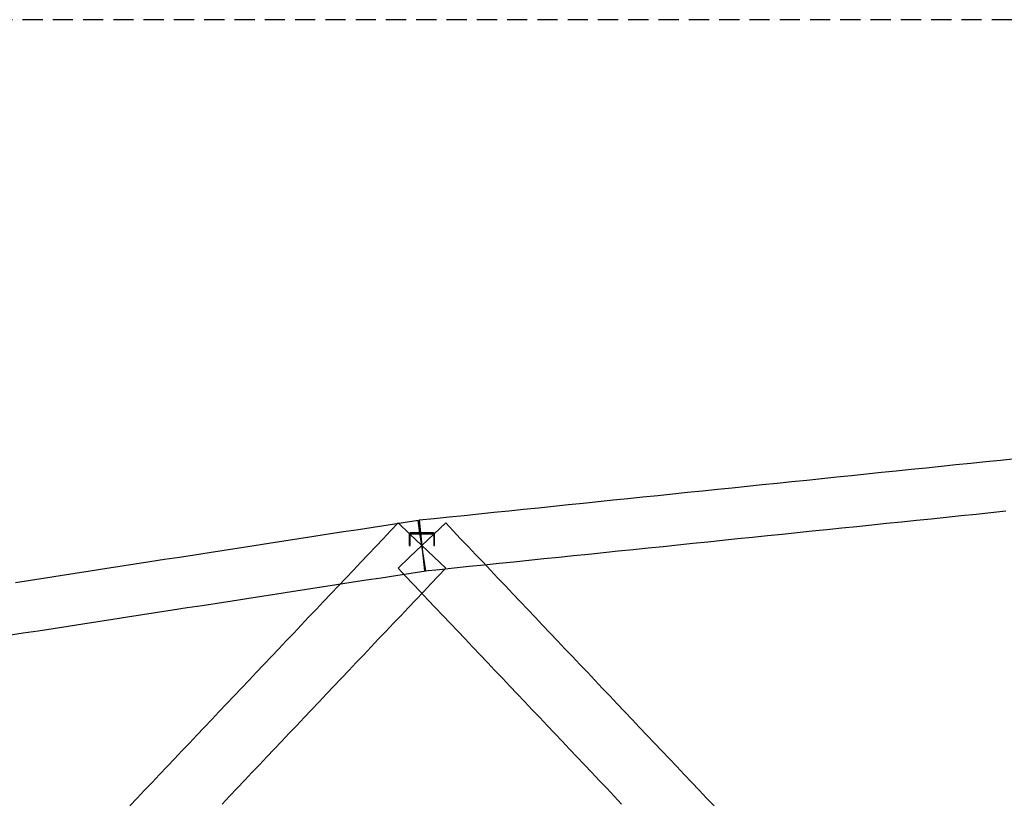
# Model space of a CAD drawing. Header units: millimetres. Extents: x -34919 to 306996, y -293018 to -145733.
# Tile 51 of 256: x -4241 to 404, y -179630 to -175934. Entities that reach past the tile are written whole.
import ezdxf

# ---------------------------------------------------------------- set-up
doc = ezdxf.new("R2010")
doc.units = ezdxf.units.MM
doc.header["$LTSCALE"] = 3
doc.linetypes.add('HIDDEN', pattern=[9.525, 6.35, -3.175])
doc.layers.add('ARF2000E0_BEARING_ROOF_KANTAVAT_KATTO', color=7, linetype='Continuous')
doc.layers.add('poziome 1', color=7, linetype='Continuous')

msp = doc.modelspace()

# ---------------------------------------------------------------- linework, layer by layer
at = {"layer": 'ARF2000E0_BEARING_ROOF_KANTAVAT_KATTO'}
for points in [[(456.822, -178005.194), (386.51, -178012.441), (316.197, -178019.688), (245.885, -178026.934), (175.572, -178034.181), (105.26, -178041.428), (34.947, -178048.675), (-35.365, -178055.922), (-105.678, -178063.169), (-175.99, -178070.416), (-246.303, -178077.663), (-316.615, -178084.909), (-386.928, -178092.156), (-457.24, -178099.403), (-527.553, -178106.65), (-597.865, -178113.897), (-668.178, -178121.144), (-738.49, -178128.391), (-808.803, -178135.638), (-879.115, -178142.884), (-949.428, -178150.131), (-1019.74, -178157.378), (-1090.053, -178164.625), (-1160.365, -178171.872), (-1230.678, -178179.119), (-1300.99, -178186.366), (-1371.303, -178193.613), (-1441.615, -178200.859), (-1511.928, -178208.106), (-1582.24, -178215.353), (-1652.553, -178222.6), (-1722.865, -178229.847), (-1793.178, -178237.094), (-1863.49, -178244.341), (-1933.803, -178251.588), (-2004.115, -178258.834), (-2074.428, -178266.081), (-2144.74, -178273.328), (-2215.053, -178280.575), (-2285.365, -178287.822), (-2355.678, -178295.069), (-2349.526, -178354.753), (-2343.375, -178414.436), (-2337.224, -178474.12), (-2331.072, -178533.804), (-2260.76, -178526.557), (-2190.447, -178519.31), (-2120.135, -178512.064), (-2049.822, -178504.817), (-1979.51, -178497.57), (-1909.197, -178490.323), (-1838.885, -178483.076), (-1768.572, -178475.829), (-1698.26, -178468.582), (-1627.947, -178461.335), (-1557.635, -178454.089), (-1487.322, -178446.842), (-1417.01, -178439.595), (-1346.697, -178432.348), (-1276.385, -178425.101), (-1206.072, -178417.854), (-1135.76, -178410.607), (-1065.447, -178403.36), (-995.135, -178396.114), (-924.822, -178388.867), (-854.51, -178381.62), (-784.197, -178374.373), (-713.885, -178367.126), (-643.572, -178359.879), (-573.26, -178352.632), (-502.947, -178345.385), (-432.635, -178338.139), (-362.322, -178330.892), (-292.01, -178323.645), (-221.697, -178316.398), (-151.385, -178309.151), (-81.072, -178301.904), (-10.76, -178294.657), (59.553, -178287.41), (129.865, -178280.164), (200.178, -178272.917), (270.49, -178265.67), (340.803, -178258.423), (411.115, -178251.176)], [(-2325.046, -178533.028), (-2334.21, -178473.732), (-2343.375, -178414.436), (-2352.539, -178355.14), (-2361.704, -178295.845), (-2432.016, -178306.712), (-2502.329, -178317.579), (-2572.641, -178328.446), (-2642.954, -178339.313), (-2713.266, -178350.18), (-2783.579, -178361.048), (-2853.891, -178371.915), (-2924.204, -178382.782), (-2994.516, -178393.649), (-3064.829, -178404.516), (-3135.141, -178415.384), (-3205.454, -178426.251), (-3275.766, -178437.118), (-3346.079, -178447.985), (-3416.391, -178458.852), (-3486.704, -178469.72), (-3557.016, -178480.587), (-3627.329, -178491.454), (-3697.641, -178502.321), (-3767.954, -178513.188), (-3838.266, -178524.055), (-3908.579, -178534.923), (-3978.891, -178545.79), (-4049.204, -178556.657), (-4119.516, -178567.524), (-4189.829, -178578.391), (-4260.141, -178589.259)], [(-2230.924, -178521.113), (-2287.15, -178467.775), (-2343.375, -178414.436), (-2399.6, -178361.098), (-2455.826, -178307.76), (-2490.982, -178344.82), (-2526.138, -178381.879), (-2561.295, -178418.938), (-2596.451, -178455.998), (-2631.607, -178493.057), (-2666.763, -178530.117), (-2701.92, -178567.176), (-2737.076, -178604.235), (-2772.232, -178641.295), (-2807.388, -178678.354), (-2842.545, -178715.413), (-2877.701, -178752.473), (-2912.857, -178789.532), (-2948.013, -178826.592), (-2983.17, -178863.651), (-3018.326, -178900.71), (-3053.482, -178937.77), (-3088.638, -178974.829), (-3123.795, -179011.888), (-3158.951, -179048.948), (-3194.107, -179086.007), (-3229.263, -179123.067), (-3264.42, -179160.126), (-3299.576, -179197.185), (-3334.732, -179234.245), (-3369.888, -179271.304), (-3405.045, -179308.363), (-3440.201, -179345.423), (-3475.357, -179382.482), (-3510.513, -179419.542), (-3545.67, -179456.601), (-3580.826, -179493.66), (-3615.982, -179530.72), (-3651.138, -179567.779), (-3686.295, -179604.838), (-3721.451, -179641.898)], [(-965.299, -179641.898), (-1000.455, -179604.838), (-1035.612, -179567.779), (-1070.768, -179530.72), (-1105.924, -179493.66), (-1141.08, -179456.601), (-1176.237, -179419.542), (-1211.393, -179382.482), (-1246.549, -179345.423), (-1281.705, -179308.363), (-1316.862, -179271.304), (-1352.018, -179234.245), (-1387.174, -179197.185), (-1422.33, -179160.126), (-1457.487, -179123.067), (-1492.643, -179086.007), (-1527.799, -179048.948), (-1562.955, -179011.888), (-1598.112, -178974.829), (-1633.268, -178937.77), (-1668.424, -178900.71), (-1703.58, -178863.651), (-1738.737, -178826.592), (-1773.893, -178789.532), (-1809.049, -178752.473), (-1844.205, -178715.413), (-1879.362, -178678.354), (-1914.518, -178641.295), (-1949.674, -178604.235), (-1984.83, -178567.176), (-2019.987, -178530.117), (-2055.143, -178493.057), (-2090.299, -178455.998), (-2125.455, -178418.938), (-2160.612, -178381.879), (-2195.768, -178344.82), (-2230.924, -178307.76), (-2287.15, -178361.098), (-2343.375, -178414.436), (-2399.6, -178467.775), (-2455.826, -178521.113), (-2420.67, -178558.172), (-2385.513, -178595.231), (-2350.357, -178632.291), (-2315.201, -178669.35), (-2280.045, -178706.409), (-2244.888, -178743.469), (-2209.732, -178780.528), (-2174.576, -178817.588), (-2139.42, -178854.647), (-2104.263, -178891.706), (-2069.107, -178928.766), (-2033.951, -178965.825), (-1998.795, -179002.884), (-1963.638, -179039.944), (-1928.482, -179077.003), (-1893.326, -179114.063), (-1858.17, -179151.122), (-1823.013, -179188.181), (-1787.857, -179225.241), (-1752.701, -179262.3), (-1717.545, -179299.359), (-1682.388, -179336.419), (-1647.232, -179373.478), (-1612.076, -179410.538), (-1576.92, -179447.597), (-1541.763, -179484.656), (-1506.607, -179521.716), (-1471.451, -179558.775), (-1436.295, -179595.834), (-1401.138, -179632.894)], [(-2403.375, -178362.275), (-2403.375, -178414.436), (-2399.375, -178414.436), (-2399.375, -178362.275), (-2399.374, -178362.176), (-2399.37, -178362.078), (-2399.364, -178361.979), (-2399.356, -178361.881), (-2399.345, -178361.784), (-2399.332, -178361.686), (-2399.316, -178361.589), (-2399.298, -178361.493), (-2399.278, -178361.397), (-2399.255, -178361.301), (-2399.23, -178361.206), (-2399.203, -178361.112), (-2399.174, -178361.018), (-2399.142, -178360.925), (-2399.108, -178360.832), (-2399.071, -178360.741), (-2399.032, -178360.65), (-2398.992, -178360.561), (-2398.949, -178360.472), (-2398.903, -178360.385), (-2398.856, -178360.299), (-2398.807, -178360.214), (-2398.756, -178360.13), (-2398.702, -178360.048), (-2398.647, -178359.966), (-2398.589, -178359.887), (-2398.53, -178359.808), (-2398.469, -178359.732), (-2398.406, -178359.656), (-2398.341, -178359.582), (-2398.274, -178359.51), (-2398.205, -178359.439), (-2398.135, -178359.37), (-2398.063, -178359.303), (-2397.989, -178359.238), (-2397.914, -178359.174), (-2397.838, -178359.113), (-2397.759, -178359.053), (-2397.68, -178358.996), (-2397.599, -178358.94), (-2397.517, -178358.886), (-2397.433, -178358.834), (-2397.349, -178358.785), (-2397.263, -178358.737), (-2397.176, -178358.692), (-2397.087, -178358.648), (-2396.998, -178358.607), (-2396.907, -178358.568), (-2396.816, -178358.532), (-2396.723, -178358.497), (-2396.631, -178358.465), (-2396.537, -178358.435), (-2396.443, -178358.408), (-2396.348, -178358.383), (-2396.252, -178358.36), (-2396.156, -178358.34), (-2396.06, -178358.322), (-2395.963, -178358.306), (-2395.866, -178358.293), (-2395.768, -178358.282), (-2395.67, -178358.273), (-2395.572, -178358.267), (-2395.473, -178358.263), (-2395.375, -178358.262), (-2343.375, -178358.262), (-2291.375, -178358.262), (-2291.276, -178358.263), (-2291.178, -178358.267), (-2291.08, -178358.273), (-2290.982, -178358.282), (-2290.884, -178358.293), (-2290.787, -178358.306), (-2290.69, -178358.322), (-2290.593, -178358.34), (-2290.497, -178358.36), (-2290.402, -178358.383), (-2290.307, -178358.408), (-2290.212, -178358.436), (-2290.118, -178358.465), (-2290.025, -178358.498), (-2289.933, -178358.532), (-2289.842, -178358.569), (-2289.751, -178358.608), (-2289.662, -178358.649), (-2289.573, -178358.692), (-2289.486, -178358.738), (-2289.4, -178358.785), (-2289.315, -178358.835), (-2289.232, -178358.887), (-2289.15, -178358.94), (-2289.069, -178358.996), (-2288.99, -178359.054), (-2288.912, -178359.113), (-2288.835, -178359.175), (-2288.76, -178359.239), (-2288.686, -178359.304), (-2288.614, -178359.371), (-2288.544, -178359.44), (-2288.475, -178359.511), (-2288.408, -178359.583), (-2288.343, -178359.657), (-2288.28, -178359.732), (-2288.219, -178359.809), (-2288.16, -178359.888), (-2288.103, -178359.967), (-2288.047, -178360.048), (-2287.994, -178360.131), (-2287.943, -178360.214), (-2287.893, -178360.299), (-2287.846, -178360.385), (-2287.801, -178360.473), (-2287.758, -178360.561), (-2287.717, -178360.651), (-2287.678, -178360.742), (-2287.642, -178360.833), (-2287.608, -178360.925), (-2287.576, -178361.018), (-2287.546, -178361.112), (-2287.519, -178361.207), (-2287.494, -178361.302), (-2287.472, -178361.397), (-2287.452, -178361.493), (-2287.434, -178361.59), (-2287.418, -178361.687), (-2287.405, -178361.784), (-2287.394, -178361.882), (-2287.386, -178361.98), (-2287.38, -178362.078), (-2287.376, -178362.176), (-2287.375, -178362.275), (-2287.375, -178414.436), (-2283.375, -178414.436), (-2283.375, -178362.275), (-2283.377, -178362.078), (-2283.385, -178361.881), (-2283.397, -178361.685), (-2283.413, -178361.489), (-2283.435, -178361.293), (-2283.461, -178361.098), (-2283.493, -178360.904), (-2283.528, -178360.71), (-2283.569, -178360.518), (-2283.614, -178360.327), (-2283.664, -178360.137), (-2283.718, -178359.948), (-2283.778, -178359.761), (-2283.841, -178359.575), (-2283.909, -178359.391), (-2283.982, -178359.209), (-2284.059, -178359.028), (-2284.141, -178358.849), (-2284.227, -178358.672), (-2284.317, -178358.497), (-2284.411, -178358.325), (-2284.51, -178358.155), (-2284.613, -178357.987), (-2284.72, -178357.822), (-2284.83, -178357.659), (-2284.945, -178357.5), (-2285.064, -178357.343), (-2285.186, -178357.189), (-2285.313, -178357.039), (-2285.442, -178356.891), (-2285.576, -178356.747), (-2285.713, -178356.605), (-2285.854, -178356.468), (-2285.998, -178356.333), (-2286.145, -178356.202), (-2286.295, -178356.075), (-2286.448, -178355.952), (-2286.605, -178355.832), (-2286.764, -178355.717), (-2286.926, -178355.605), (-2287.091, -178355.497), (-2287.258, -178355.394), (-2287.428, -178355.295), (-2287.6, -178355.2), (-2287.774, -178355.109), (-2287.951, -178355.022), (-2288.129, -178354.94), (-2288.31, -178354.862), (-2288.492, -178354.789), (-2288.676, -178354.72), (-2288.862, -178354.656), (-2289.049, -178354.596), (-2289.238, -178354.541), (-2289.428, -178354.491), (-2289.619, -178354.445), (-2289.812, -178354.405), (-2290.005, -178354.368), (-2290.199, -178354.337), (-2290.394, -178354.31), (-2290.59, -178354.289), (-2290.785, -178354.272), (-2290.982, -178354.26), (-2291.178, -178354.252), (-2291.375, -178354.25), (-2343.375, -178354.25), (-2395.375, -178354.25), (-2395.572, -178354.252), (-2395.768, -178354.26), (-2395.964, -178354.272), (-2396.16, -178354.289), (-2396.355, -178354.31), (-2396.55, -178354.337), (-2396.744, -178354.368), (-2396.938, -178354.404), (-2397.13, -178354.445), (-2397.321, -178354.491), (-2397.511, -178354.541), (-2397.7, -178354.596), (-2397.887, -178354.656), (-2398.073, -178354.72), (-2398.257, -178354.789), (-2398.44, -178354.862), (-2398.621, -178354.94), (-2398.799, -178355.022), (-2398.976, -178355.109), (-2399.15, -178355.2), (-2399.322, -178355.295), (-2399.492, -178355.394), (-2399.659, -178355.497), (-2399.824, -178355.605), (-2399.986, -178355.717), (-2400.145, -178355.832), (-2400.301, -178355.952), (-2400.454, -178356.075), (-2400.604, -178356.202), (-2400.751, -178356.332), (-2400.895, -178356.466), (-2401.036, -178356.604), (-2401.173, -178356.745), (-2401.307, -178356.89), (-2401.437, -178357.038), (-2401.563, -178357.189), (-2401.686, -178357.343), (-2401.804, -178357.499), (-2401.919, -178357.659), (-2402.031, -178357.822), (-2402.137, -178357.987), (-2402.24, -178358.155), (-2402.339, -178358.325), (-2402.433, -178358.497), (-2402.523, -178358.672), (-2402.609, -178358.849), (-2402.691, -178359.027), (-2402.768, -178359.208), (-2402.841, -178359.391), (-2402.909, -178359.575), (-2402.972, -178359.761), (-2403.032, -178359.949), (-2403.086, -178360.138), (-2403.136, -178360.328), (-2403.181, -178360.519), (-2403.222, -178360.711), (-2403.258, -178360.905), (-2403.289, -178361.099), (-2403.315, -178361.294), (-2403.337, -178361.489), (-2403.353, -178361.685), (-2403.365, -178361.881), (-2403.373, -178362.078), (-2403.375, -178362.275)], [(-3285.612, -179632.894), (-3250.455, -179595.834), (-3215.299, -179558.775), (-3180.143, -179521.716), (-3144.987, -179484.656), (-3109.83, -179447.597), (-3074.674, -179410.538), (-3039.518, -179373.478), (-3004.362, -179336.419), (-2969.205, -179299.359), (-2934.049, -179262.3), (-2898.893, -179225.241), (-2863.737, -179188.181), (-2828.58, -179151.122), (-2793.424, -179114.063), (-2758.268, -179077.003), (-2723.112, -179039.944), (-2687.955, -179002.884), (-2652.799, -178965.825), (-2617.643, -178928.766), (-2582.487, -178891.706), (-2547.33, -178854.647), (-2512.174, -178817.588), (-2477.018, -178780.528), (-2441.862, -178743.469), (-2406.705, -178706.409), (-2371.549, -178669.35), (-2336.393, -178632.291), (-2301.237, -178595.231), (-2266.08, -178558.172), (-2230.924, -178521.113)], [(-4293.796, -178837.31), (-4223.483, -178826.442), (-4153.171, -178815.575), (-4082.858, -178804.708), (-4012.546, -178793.841), (-3942.233, -178782.974), (-3871.921, -178772.107), (-3801.608, -178761.239), (-3731.296, -178750.372), (-3660.983, -178739.505), (-3590.671, -178728.638), (-3520.358, -178717.771), (-3450.046, -178706.903), (-3379.733, -178696.036), (-3309.421, -178685.169), (-3239.108, -178674.302), (-3168.796, -178663.435), (-3098.483, -178652.567), (-3028.171, -178641.7), (-2957.858, -178630.833), (-2887.546, -178619.966), (-2817.233, -178609.099), (-2746.921, -178598.232), (-2676.608, -178587.364), (-2606.296, -178576.497), (-2535.983, -178565.63), (-2465.671, -178554.763), (-2395.358, -178543.896), (-2325.046, -178533.028)]]:
    msp.add_lwpolyline(points, dxfattribs=at)
at = {"layer": 'poziome 1', "linetype": 'HIDDEN', "ltscale": 5}
msp.add_lwpolyline([(30729.318, -175934.468), (-7495.118, -175934.468), (-7495.118, -183324.589), (30729.318, -183324.589)], close=True, dxfattribs=at)

doc.saveas('drawing.dxf')
